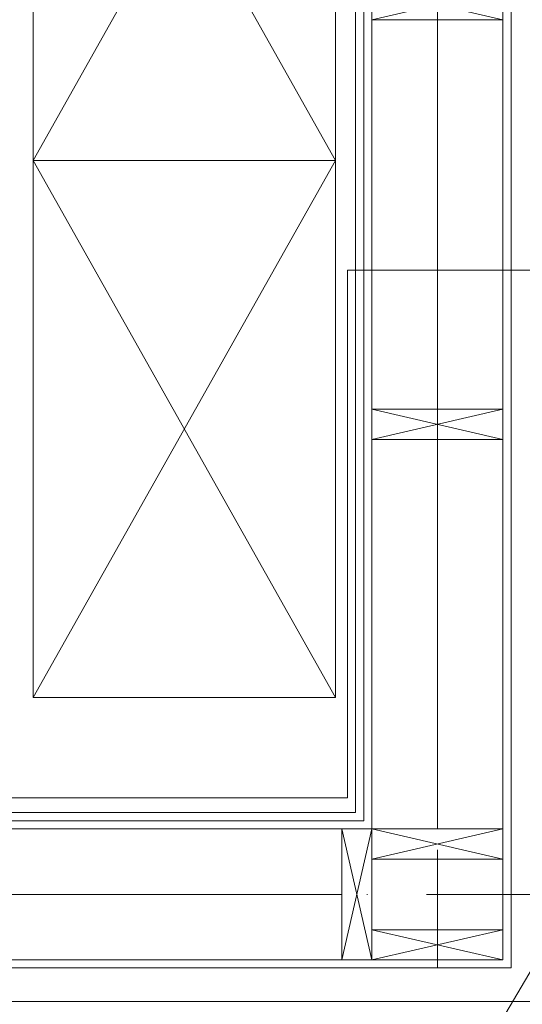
# Model space of a CAD drawing. Header units: inches. Extents: x 57112 to 98566, y -51777 to -16564.
# Tile 94 of 138: x 76838 to 76913, y -20761 to -20615. Entities that reach past the tile are written whole.
import ezdxf

# ---------------------------------------------------------------- set-up
doc = ezdxf.new("R2010")
doc.units = ezdxf.units.IN
doc.header["$MEASUREMENT"] = 0
doc.linetypes.add('DASHDOT', pattern=[1, 0.5, -0.25, 0, -0.25])
doc.layers.get('0').update_dxf_attribs({"color": 251, "lineweight": 0})
for name, color, linetype, lineweight in [('## 06 klimatyzator', 30, 'Continuous', 15), ('DVM_PIPE', 3, 'Continuous', 0), ('p-- ocieplenie-w.zew', 251, 'Continuous', 0), ('p--konst-słupy', 251, 'Continuous', 0), ('p--meble wyp.', 251, 'Continuous', 0), ('p--ocieplenie w.wew.', 251, 'Continuous', 0), ('p--osie konstr', 250, 'DASHDOT', 15), ('p--płyta GK', 251, 'Continuous', 0), ('p--ściana szkielet', 251, 'Continuous', 0)]:
    doc.layers.add(name, color=color, linetype=linetype, lineweight=lineweight)
doc.linetypes.add('BATTING', pattern='A,0.0001,-0.1,[134,ltypeshp.shx,S=0.1,R=0,X=-0.1,Y=0],-0.2,[134,ltypeshp.shx,S=0.1,R=180,X=0.1,Y=0],-0.1', length=0.4001)

# ---------------------------------------------------------------- blocks, each defined once
blk = doc.blocks.new('ukł.słupów-1K')
for p, q in [((940.6, 144.5), (960.1, 140)), ((940.6, 140), (960.1, 144.5)), ((940.6, 82), (960.1, 77.5)), ((940.6, 77.5), (960.1, 82)), ((940.6, 0), (936.1, 19.5)), ((936.1, 0), (940.6, 19.5)), ((940.6, 15), (960.1, 19.5)), ((940.6, 19.5), (960.1, 15)), ((940.6, 4.5), (960.1, 0)), ((940.6, 0), (960.1, 4.5))]:
    blk.add_line(p, q)
for points in [[(940.6, 140), (960.1, 140), (960.1, 144.5), (940.6, 144.5)], [(940.6, 77.5), (960.1, 77.5), (960.1, 82), (940.6, 82)], [(936.1, 0), (936.1, 19.5), (940.6, 19.5), (940.6, 0)], [(940.6, 19.5), (960.1, 19.5), (960.1, 15), (940.6, 15)], [(940.6, 0), (960.1, 0), (960.1, 4.5), (940.6, 4.5)]]:
    blk.add_lwpolyline(points, close=True)

msp = doc.modelspace()

# ---------------------------------------------------------------- linework, layer by layer
at = {"layer": '## 06 klimatyzator'}
msp.add_line((76936.761, -20718.743, 151.8), (76754.546, -21027.159, 151.8), dxfattribs=at)
at = {"layer": 'DVM_PIPE'}
for p, q in [((76938.96, -20652.014, 151.8), (76887.244, -20652.014, 151.8)), ((76887.244, -20652.014, 151.8), (76887.244, -20730.582, 151.8))]:
    msp.add_line(p, q, dxfattribs=at)
at = {"layer": 'DVM_PIPE', "elevation": 151.8}
msp.add_lwpolyline([(76887.244, -20730.582), (76778.387, -20730.582), (76778.387, -20715.338)], dxfattribs=at)
at = {"layer": 'p-- ocieplenie-w.zew', "linetype": 'BATTING', "ltscale": 3}
msp.add_line((76916.532, -20760.933, 151.8), (76798.458, -20760.933, 151.8), dxfattribs=at)
at = {"layer": 'p--meble wyp.', "linetype": 'Continuous', "lineweight": 5}
for p, q in [((76840.458, -20555.683, 151.8), (76885.458, -20635.683, 151.8)), ((76885.458, -20555.683, 151.8), (76840.458, -20635.683, 151.8)), ((76840.458, -20635.683, 151.8), (76885.458, -20715.683, 151.8)), ((76885.458, -20635.683, 151.8), (76840.458, -20715.683, 151.8))]:
    msp.add_line(p, q, dxfattribs=at)
at = {"layer": 'p--meble wyp.', "linetype": 'Continuous', "lineweight": 5, "elevation": 151.8}
for points in [[(76885.458, -20635.683), (76840.458, -20635.683), (76840.458, -20555.683), (76885.458, -20555.683)], [(76885.458, -20715.683), (76840.458, -20715.683), (76840.458, -20635.683), (76885.458, -20635.683)]]:
    msp.add_lwpolyline(points, close=True, dxfattribs=at)
at = {"layer": 'p--ocieplenie w.wew.', "linetype": 'BATTING', "ltscale": 3}
for p, q in [((76900.658, -20614.733, 151.8), (76900.658, -20672.733, 151.8)), ((76900.658, -20735.233, 151.8), (76900.658, -20677.233, 151.8)), ((76900.658, -20750.233, 151.8), (76900.658, -20739.733, 151.8)), ((76828.408, -20744.983, 151.8), (76886.408, -20744.983, 151.8))]:
    msp.add_line(p, q, dxfattribs=at)
at = {"layer": 'p--osie konstr', "linetype": 'DASHDOT', "ltscale": 35}
for p, q in [((76900.658, -20790.933, 151.8), (76900.658, -20116.573, 151.8)), ((76951.608, -20744.983, 151.8), (76572.108, -20744.983, 151.8))]:
    msp.add_line(p, q, dxfattribs=at)
at = {"layer": 'p--płyta GK', "ltscale": 35}
for p, q in [((76889.708, -20734.033, 151.8), (76889.708, -20217.333, 151.8)), ((76888.458, -20732.783, 151.8), (76888.458, -20218.583, 151.8)), ((76888.458, -20732.783, 151.8), (76801.458, -20732.783, 151.8)), ((76889.708, -20734.033, 151.8), (76801.458, -20734.033, 151.8))]:
    msp.add_line(p, q, dxfattribs=at)
at = {"layer": 'p--ściana szkielet', "ltscale": 35}
for p, q in [((76911.608, -20755.933, 151.8), (76911.608, -20195.433, 151.8)), ((76890.908, -20754.733, 151.8), (76890.908, -20196.633, 151.8)), ((76910.408, -20754.733, 151.8), (76910.408, -20196.633, 151.8)), ((76910.408, -20735.233, 151.8), (76801.458, -20735.233, 151.8)), ((76910.408, -20754.733, 151.8), (76798.458, -20754.733, 151.8)), ((76911.608, -20755.933, 151.8), (76798.458, -20755.933, 151.8))]:
    msp.add_line(p, q, dxfattribs=at)

# ---------------------------------------------------------------- block references
at = {"layer": 'p--konst-słupy'}
msp.add_blockref('ukł.słupów-1K', (75950.308, -20754.733, 151.8), dxfattribs=at)

doc.saveas('drawing.dxf')
